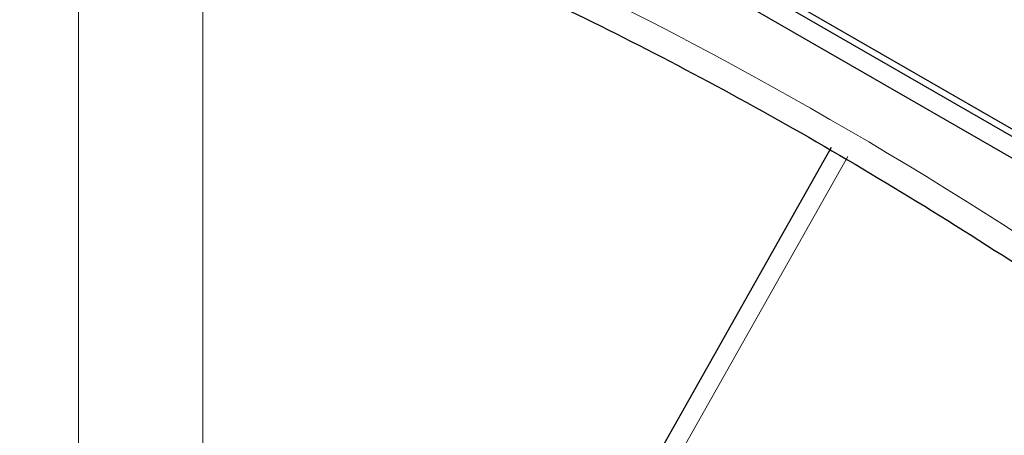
# Paper-space layout 'Blatt4' of a CAD drawing. Header units: millimetres. Extents: x 5 to 418, y 2 to 292.
# Tile 12 of 66: x 118.7 to 121.47, y 147.53 to 148.7. Entities that reach past the tile are written whole.
import ezdxf

# ---------------------------------------------------------------- set-up
doc = ezdxf.new("R2010")
doc.units = ezdxf.units.MM

psp = doc.layouts.new('Blatt4')

# ---------------------------------------------------------------- linework, layer by layer
at = {"color": 7, "linetype": 'Continuous', "lineweight": 25}
for p, q in [((116.4554, 151.2199), (125.2943, 146.1173)), ((118.7182, 149.9749), (125.2943, 146.1786)), ((118.7358, 149.9851), (125.3119, 146.1888)), ((120.9816, 148.3427), (120.1634, 146.892))]:
    psp.add_line(p, q, dxfattribs=at)
at = {"color": 7, "linetype": 'Continuous', "lineweight": 18}
for p, q in [((118.8626, 145.8356), (118.8626, 149.0456)), ((119.2131, 149.0438), (119.2131, 145.8339)), ((121.028, 148.3174), (120.2098, 146.8666))]:
    psp.add_line(p, q, dxfattribs=at)
psp.add_arc((114.9992, 138.0657), 11.9584, 50.30362, 69.70176, dxfattribs=at)
at = {"color": 7, "linetype": 'Continuous', "lineweight": 25}
psp.add_open_spline([(119.242, 149.1475), (119.3609, 149.1042), (119.7067, 148.9782), (120.2877, 148.7175), (120.9834, 148.3448), (121.6803, 147.9065), (122.2387, 147.5064), (122.5625, 147.2495), (122.6573, 147.1743)], degree=3, knots=[0, 0, 0, 0, 0.106109, 0.308603, 0.511101, 0.713584, 0.916095, 1, 1, 1, 1], dxfattribs=at)

doc.saveas('drawing.dxf')
